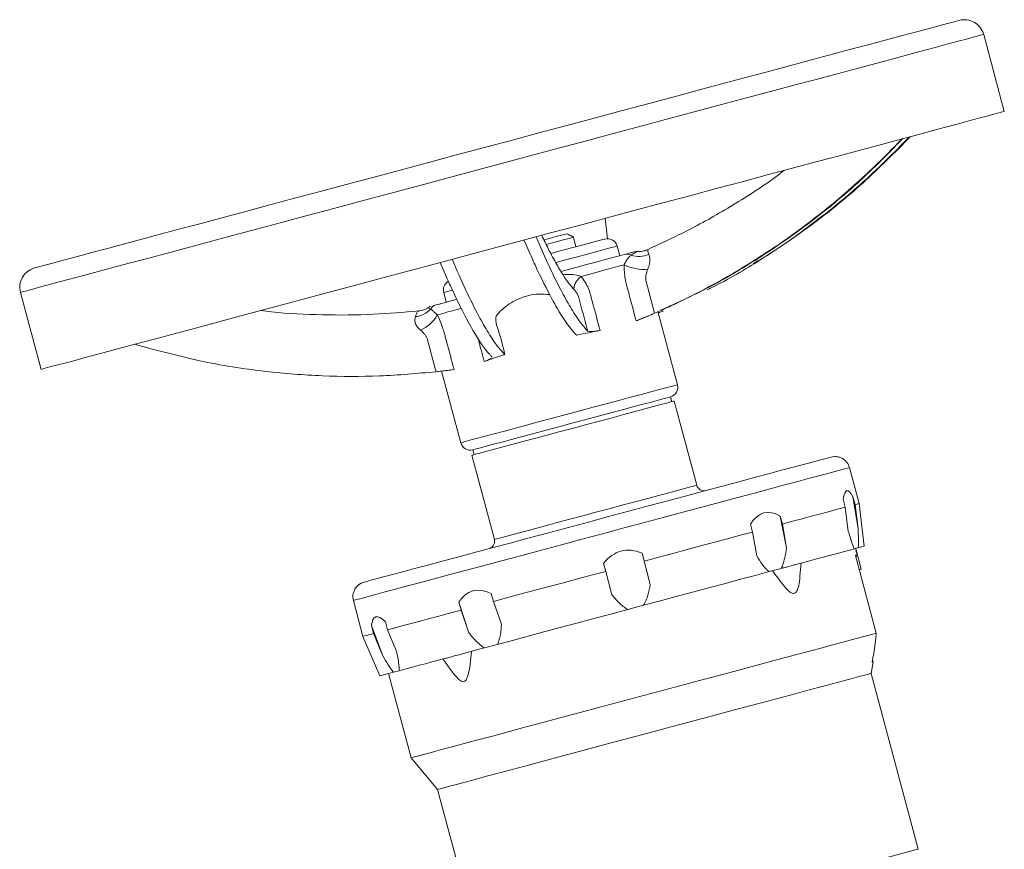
# Model space of a CAD drawing. Header units: millimetres. Extents: x -11 to 389, y -281 to 612.
# Tile 18 of 18: x -11 to 186, y 445 to 612. Entities that reach past the tile are written whole.
import ezdxf

# ---------------------------------------------------------------- set-up
doc = ezdxf.new("R2010")
doc.units = ezdxf.units.MM

msp = doc.modelspace()

# ---------------------------------------------------------------- linework, layer by layer
at = {"color": 7, "linetype": 'Continuous', "lineweight": 15}
for p, q in [((186.34, 593.08), (182.2, 608.54)), ((83.03, 586.11), (83.02, 586.11)), ((106.73, 567.52), (106.31, 571.64)), ((99.92, 567.86), (99.38, 568.17)), ((100.44, 565.93), (99.92, 567.86)), ((109.2, 564.13), (108.68, 566.06)), ((1.51, 564.26), (1.51, 564.26)), ((100, 557.45), (99.68, 557.72)), ((-10.99, 556.77), (-6.85, 541.32)), ((73.91, 556.75), (74.43, 554.81)), ((120.8, 538.25), (116.87, 552.92)), ((83.57, 543.85), (83.55, 543.78)), ((73.48, 540.98), (77.33, 526.6)), ((119.64, 534.84), (119.38, 535.8)), ((124.65, 518.06), (120.12, 534.96)), ((79.55, 524.09), (84.08, 507.19)), ((79.78, 525.19), (80.04, 524.22)), ((157.21, 514.4), (155.28, 521.61)), ((155.98, 515.78), (156.41, 514.19)), ((157.02, 509.35), (155.98, 515.78)), ((154.44, 513.66), (154.01, 515.25)), ((155.05, 508.82), (154.44, 513.66)), ((156.41, 514.19), (157.02, 509.35)), ((158.26, 505.84), (157.21, 514.4)), ((141.4, 511.87), (141.83, 510.28)), ((142.66, 505.5), (141.4, 511.87)), ((135.84, 508.68), (135.42, 510.27)), ((141.83, 510.28), (142.66, 505.5)), ((136.68, 503.9), (135.84, 508.68)), ((157.03, 505.51), (156.23, 505.3)), ((115.34, 498.18), (113.7, 504.45)), ((113.7, 504.45), (114.12, 502.86)), ((156.48, 503.99), (160.67, 488.37)), ((156.6, 505.08), (156.52, 505.38)), ((156.54, 505.06), (156.81, 504.08)), ((156.81, 504.08), (156.59, 503.59)), ((156.6, 505.08), (157.64, 501.22)), ((106.41, 500.79), (105.98, 502.38)), ((114.12, 502.86), (115.34, 498.18)), ((145.36, 499.89), (145.58, 502.45)), ((107.62, 496.11), (106.41, 500.79)), ((141.61, 501.38), (139.17, 500.73)), ((157.25, 501.11), (157.64, 501.22)), ((83.45, 496.34), (83.88, 494.75)), ((55.79, 494.95), (57.72, 487.74)), ((77.38, 493.01), (76.95, 494.6)), ((76.95, 494.6), (78.98, 488.44)), ((83.88, 494.75), (85.48, 490.18)), ((113.99, 493.98), (110.85, 493.14)), ((78.98, 488.44), (77.38, 493.01)), ((59.84, 488.31), (59.41, 489.9)), ((59.41, 489.9), (61.7, 483.81)), ((62.21, 490.65), (62.64, 489.06)), ((57.72, 487.74), (61.09, 479.81)), ((61.7, 483.81), (59.84, 488.31)), ((62.64, 489.06), (64.5, 484.56)), ((84.72, 486.14), (82.07, 485.43)), ((73.77, 483.2), (75.2, 481.15)), ((159.61, 480.32), (160.02, 482.65)), ((160.06, 483.74), (159.86, 482.6)), ((160.02, 482.65), (159.93, 482.99)), ((62.83, 480.27), (67.36, 463.37)), ((64.98, 480.85), (63.84, 480.54)), ((169.06, 445.07), (159.61, 480.32)), ((67.36, 463.37), (72.68, 457.02)), ((72.68, 457.02), (82.12, 421.77))]:
    msp.add_line(p, q, dxfattribs=at)
at = {"color": 8, "linetype": 'Continuous', "lineweight": 15}
for p, q in [((73.44, 554.55), (72.75, 554.37)), ((120.71, 538.23), (120.8, 538.25))]:
    msp.add_line(p, q, dxfattribs=at)
at = {"color": 7, "linetype": 'Continuous', "lineweight": 15, "flags": 128}
for points in [[(177.3, 611.37), (177.26, 611.35), (176.92, 611.27), (176.25, 611.09), (175.24, 610.82), (173.91, 610.46), (172.24, 610.01), (170.26, 609.48), (167.96, 608.86), (165.36, 608.17), (162.47, 607.39), (159.29, 606.54), (155.84, 605.62), (152.12, 604.62), (148.16, 603.56), (143.97, 602.44), (139.57, 601.26), (134.96, 600.02), (130.17, 598.74), (125.21, 597.41), (120.1, 596.04), (114.87, 594.64), (109.52, 593.2), (104.08, 591.75), (98.57, 590.27), (93.01, 588.78), (87.42, 587.28), (81.82, 585.78), (76.23, 584.28), (70.67, 582.79), (65.16, 581.32), (59.72, 579.86), (54.37, 578.43), (49.13, 577.02), (44.02, 575.65), (39.06, 574.33), (34.26, 573.04), (29.65, 571.8), (25.24, 570.62), (21.05, 569.5), (17.08, 568.44), (13.37, 567.44), (9.91, 566.51), (6.73, 565.66), (3.83, 564.88), (1.22, 564.19), (-1.08, 563.57), (-3.07, 563.04), (-4.74, 562.59), (-6.08, 562.23), (-7.1, 561.96), (-7.78, 561.78), (-8.12, 561.68), (-8.16, 561.67)], [(186.34, 593.08), (186.29, 593.07), (185.95, 592.98), (185.26, 592.79), (184.24, 592.52), (182.89, 592.16), (181.21, 591.71), (179.21, 591.17), (176.9, 590.55), (174.28, 589.85), (171.36, 589.07), (168.16, 588.21), (164.68, 587.28), (160.94, 586.28), (156.95, 585.21), (152.72, 584.07), (148.27, 582.88), (143.61, 581.63), (138.77, 580.34), (133.75, 578.99), (128.58, 577.61), (123.27, 576.18), (117.85, 574.73), (112.32, 573.25), (106.72, 571.75), (101.06, 570.23), (95.36, 568.7), (89.63, 567.17), (83.91, 565.64), (78.21, 564.11), (72.55, 562.59), (66.95, 561.09), (61.43, 559.61), (56.01, 558.16), (50.7, 556.74), (45.54, 555.36), (40.53, 554.01), (35.69, 552.72), (31.04, 551.47), (26.6, 550.28), (22.38, 549.15), (18.4, 548.08), (14.67, 547.08), (11.2, 546.15), (8.01, 545.3), (5.1, 544.52), (2.49, 543.82), (0.19, 543.2), (-1.8, 542.67), (-3.46, 542.23), (-4.8, 541.87), (-5.81, 541.6), (-6.48, 541.42), (-6.81, 541.33), (-6.85, 541.32)], [(94.04, 567.32), (95.09, 567.6), (96.44, 567.96), (97.51, 568.25), (98.26, 568.45), (98.64, 568.55)], [(94.53, 566.41), (95.48, 566.67), (96.93, 567.05), (98.13, 567.38), (99.05, 567.62), (99.65, 567.78), (99.91, 567.85), (99.92, 567.86)], [(95.45, 564.59), (97.27, 565.08), (99.29, 565.62), (101.12, 566.11), (102.71, 566.53), (104.04, 566.89), (105.08, 567.17), (105.79, 567.36), (106.17, 567.46), (106.23, 567.48)], [(97.47, 560.99), (98.13, 561.17), (100.4, 561.77), (102.53, 562.34), (104.5, 562.87), (106.28, 563.35), (107.83, 563.77), (109.15, 564.12), (110.2, 564.4)], [(110.09, 562.3), (109.23, 562.07), (108.31, 561.82), (107.31, 561.56), (106.26, 561.27), (105.14, 560.97), (103.97, 560.66), (102.75, 560.33), (101.48, 559.99)], [(114.43, 559.25), (114.43, 559.25), (116.21, 552.59)], [(72.41, 554.27), (73.05, 554.44), (73.97, 554.69), (75.16, 555.01), (76.48, 555.36)], [(72.39, 540.85), (72.29, 541.23), (70.61, 547.51), (70.61, 547.51)], [(79.78, 525.19), (79.95, 525.24), (80.45, 525.37), (81.29, 525.59), (82.43, 525.9), (83.87, 526.29), (85.58, 526.74), (87.53, 527.27), (89.68, 527.84), (92, 528.47), (94.45, 529.12), (97, 529.8), (99.58, 530.5), (102.16, 531.19), (104.7, 531.87), (107.16, 532.53), (109.48, 533.15), (111.63, 533.73), (113.58, 534.25), (115.29, 534.7), (116.73, 535.09), (117.87, 535.4), (118.71, 535.62), (119.21, 535.76), (119.38, 535.8)], [(99.92, 529.55), (102.57, 530.26), (105.17, 530.96), (107.68, 531.63), (110.05, 532.27), (112.25, 532.86), (114.24, 533.39), (115.98, 533.86), (117.45, 534.25), (118.61, 534.56), (119.45, 534.79), (119.96, 534.92), (120.12, 534.96)], [(79.55, 524.09), (79.55, 524.09), (79.74, 524.14), (80.27, 524.29), (81.13, 524.52), (82.31, 524.83), (83.8, 525.23), (85.56, 525.7), (87.56, 526.24), (89.77, 526.83), (92.15, 527.47), (94.67, 528.14), (97.28, 528.84), (99.92, 529.55)], [(151.6, 523.73), (151.52, 523.71), (151.1, 523.6), (150.34, 523.39), (149.25, 523.1), (147.82, 522.72), (146.08, 522.25), (144.02, 521.7), (141.68, 521.07), (139.07, 520.37), (136.2, 519.6), (133.1, 518.77), (129.79, 517.88), (126.29, 516.95), (122.63, 515.97), (118.84, 514.95), (114.95, 513.91), (110.98, 512.85), (106.97, 511.77), (102.94, 510.69), (98.92, 509.61), (94.94, 508.55), (91.04, 507.5), (87.24, 506.48), (83.57, 505.5), (80.06, 504.56), (76.73, 503.67), (73.61, 502.83), (70.71, 502.06), (68.07, 501.35), (65.7, 500.71), (63.62, 500.16), (61.85, 499.68), (60.39, 499.29), (59.26, 498.99), (58.47, 498.77), (58.02, 498.65), (57.91, 498.62)], [(154.44, 513.66), (153.39, 513.38), (152.18, 513.05), (150.81, 512.69), (149.3, 512.28), (147.63, 511.84), (145.83, 511.35), (143.89, 510.83), (141.83, 510.28)], [(157.21, 514.4), (157.21, 514.4), (157.11, 514.38), (156.85, 514.3), (156.41, 514.19)], [(135.84, 508.68), (133.38, 508.02), (130.83, 507.33), (128.19, 506.63), (125.48, 505.9), (122.71, 505.16), (119.89, 504.4), (117.02, 503.63), (114.12, 502.86)], [(158.26, 505.84), (158.26, 505.84), (158.09, 505.8), (157.68, 505.69), (157.03, 505.51)], [(156.23, 505.3), (155.34, 505.06), (154.3, 504.78), (153.11, 504.46), (151.76, 504.1), (150.28, 503.7), (148.66, 503.27), (146.9, 502.8), (145.02, 502.3)], [(156.81, 504.08), (156.78, 504.07), (156.75, 504.06), (156.72, 504.05), (156.68, 504.04), (156.64, 504.03), (156.59, 504.02), (156.54, 504.01), (156.48, 503.99)], [(143.01, 501.76), (142.84, 501.71), (142.66, 501.66), (142.49, 501.62), (142.32, 501.57), (142.14, 501.52), (141.96, 501.48), (141.79, 501.43), (141.61, 501.38)], [(143.01, 501.76), (143.32, 501.84), (143.62, 501.92), (143.9, 502), (144.17, 502.07), (144.41, 502.13), (144.64, 502.19), (144.84, 502.25), (145.02, 502.3)], [(106.41, 500.79), (103.47, 500), (100.55, 499.22), (97.65, 498.44), (94.79, 497.68), (91.97, 496.92), (89.21, 496.18), (86.5, 495.46), (83.88, 494.75)], [(139.17, 500.73), (136.38, 499.98), (133.46, 499.2), (130.42, 498.38), (127.27, 497.54), (124.04, 496.67), (120.74, 495.79), (117.38, 494.89), (113.99, 493.98)], [(77.38, 493.01), (75.09, 492.4), (72.92, 491.81), (70.86, 491.26), (68.94, 490.75), (67.14, 490.27), (65.49, 489.83), (63.99, 489.42), (62.64, 489.06)], [(110.85, 493.14), (107.43, 492.22), (104.02, 491.31), (100.63, 490.4), (97.29, 489.51), (94.02, 488.63), (90.82, 487.77), (87.71, 486.94), (84.72, 486.14)], [(59.84, 488.31), (59.07, 488.11), (58.48, 487.95), (58.05, 487.83), (57.8, 487.76), (57.72, 487.74)], [(67.36, 463.37), (67.53, 463.41), (68.05, 463.55), (68.91, 463.78), (70.11, 464.11), (71.63, 464.51), (73.47, 465.01), (75.61, 465.58), (78.04, 466.23), (80.73, 466.95), (83.67, 467.74), (86.84, 468.59), (90.21, 469.49), (93.76, 470.44), (97.46, 471.44), (101.29, 472.46), (105.21, 473.51), (109.2, 474.58), (113.22, 475.66), (117.25, 476.74), (121.26, 477.81), (125.22, 478.87), (129.09, 479.91), (132.86, 480.92), (136.48, 481.89), (139.94, 482.82), (143.22, 483.69), (146.27, 484.51), (149.09, 485.27), (151.65, 485.95), (153.93, 486.57), (155.92, 487.1), (157.6, 487.55), (158.95, 487.91), (159.98, 488.19), (160.67, 488.37)], [(74.33, 483.35), (74.51, 483.4), (74.71, 483.46), (74.94, 483.52), (75.18, 483.58), (75.45, 483.65), (75.73, 483.73), (76.03, 483.81), (76.34, 483.89)], [(75.23, 481.17), (75.8, 480.33), (76.92, 479.07), (77.57, 478.66), (77.89, 478.62), (78.17, 478.74), (78.44, 479.04), (78.77, 479.8), (79.15, 481.52), (79.36, 483.35), (79.49, 484.74), (79.49, 484.74)], [(82.07, 485.43), (81.32, 485.23), (80.58, 485.03), (79.84, 484.83), (79.12, 484.64), (78.41, 484.45), (77.71, 484.26), (77.02, 484.07), (76.34, 483.89)], [(74.33, 483.35), (72.89, 482.97), (71.53, 482.6), (70.24, 482.26), (69.02, 481.93), (67.89, 481.63), (66.84, 481.35), (65.87, 481.09), (64.98, 480.85)], [(160.02, 482.65), (160.01, 482.65), (159.98, 482.64), (159.93, 482.62), (159.86, 482.6)], [(63.84, 480.54), (62.82, 480.27), (62.03, 480.06), (61.48, 479.91), (61.17, 479.83), (61.09, 479.81)], [(116.15, 468.67), (119.99, 469.7), (123.8, 470.72), (127.55, 471.73), (131.21, 472.71), (134.76, 473.66), (138.16, 474.57), (141.38, 475.43), (144.41, 476.24), (147.22, 477), (149.78, 477.68), (152.09, 478.3), (154.11, 478.84), (155.83, 479.3), (157.24, 479.68), (158.33, 479.97), (159.09, 480.18), (159.52, 480.29), (159.61, 480.32)], [(72.68, 457.02), (72.77, 457.05), (73.2, 457.16), (73.96, 457.37), (75.05, 457.66), (76.46, 458.04), (78.19, 458.5), (80.21, 459.04), (82.51, 459.66), (85.07, 460.34), (87.88, 461.1), (90.91, 461.91), (94.14, 462.77), (97.53, 463.68), (101.08, 464.63), (104.74, 465.61), (108.49, 466.62), (112.3, 467.64), (116.15, 468.67)], [(125.59, 433.42), (129.43, 434.45), (133.24, 435.47), (137, 436.48), (140.66, 437.46), (144.2, 438.41), (147.6, 439.32), (150.83, 440.18), (153.86, 440.99), (156.66, 441.75), (159.23, 442.43), (161.53, 443.05), (163.55, 443.59), (165.27, 444.05), (166.69, 444.43), (167.78, 444.72), (168.54, 444.93), (168.96, 445.04), (169.06, 445.07)]]:
    msp.add_lwpolyline(points, dxfattribs=at)
at = {"color": 8, "linetype": 'Continuous', "lineweight": 15, "flags": 128}
for points in [[(182.2, 608.54), (182.15, 608.53), (181.8, 608.43), (181.12, 608.25), (180.1, 607.98), (178.75, 607.61), (177.07, 607.16), (175.07, 606.63), (172.76, 606.01), (170.14, 605.31), (167.22, 604.53), (164.02, 603.67), (160.54, 602.73), (156.8, 601.73), (152.8, 600.66), (148.58, 599.53), (144.13, 598.34), (139.47, 597.09), (134.63, 595.79), (129.61, 594.45), (124.44, 593.06), (119.13, 591.64), (113.71, 590.19), (108.18, 588.71), (102.58, 587.2), (96.92, 585.69), (91.21, 584.16), (85.49, 582.63), (79.77, 581.09), (74.07, 579.56), (68.41, 578.05), (62.81, 576.55), (57.29, 575.07), (51.87, 573.62), (46.56, 572.19), (41.4, 570.81), (36.39, 569.47), (31.55, 568.17), (26.9, 566.93), (22.46, 565.74), (18.24, 564.61), (14.26, 563.54), (10.53, 562.54), (7.06, 561.61), (3.87, 560.75), (0.96, 559.98), (-1.65, 559.28), (-3.95, 558.66), (-5.94, 558.13), (-7.6, 557.68), (-8.94, 557.32), (-9.95, 557.05), (-10.62, 556.87), (-10.95, 556.78), (-10.99, 556.77)], [(108.68, 566.06), (108.68, 566.06), (108.46, 566), (107.91, 565.86), (107.03, 565.62), (105.85, 565.31), (104.39, 564.91), (102.67, 564.45), (100.73, 563.93), (98.6, 563.36), (96.42, 562.78)], [(75.53, 557.18), (74.84, 557), (74.22, 556.83), (73.93, 556.75), (73.91, 556.75)], [(77.35, 553.53), (76.59, 553.32), (75.65, 553.07), (74.77, 552.84), (73.98, 552.62), (73.26, 552.43), (72.62, 552.26)], [(77.33, 526.6), (77.34, 526.61), (77.61, 526.68), (78.22, 526.84), (79.15, 527.09), (80.4, 527.43), (81.95, 527.84), (83.76, 528.33), (85.81, 528.88), (88.08, 529.48), (90.51, 530.14), (93.09, 530.83), (95.75, 531.54), (98.47, 532.27), (101.2, 533), (103.89, 533.72), (106.51, 534.42), (109.01, 535.09), (111.35, 535.72), (113.5, 536.3), (115.42, 536.81), (117.09, 537.26), (118.47, 537.63), (119.54, 537.91), (120.29, 538.12), (120.71, 538.23)], [(155.28, 521.61), (155.12, 521.57), (154.63, 521.44), (153.81, 521.21), (152.65, 520.9), (151.17, 520.51), (149.38, 520.03), (147.29, 519.47), (144.92, 518.83), (142.27, 518.12), (139.38, 517.35), (136.25, 516.51), (132.91, 515.62), (129.39, 514.67), (125.71, 513.68), (121.88, 512.66), (117.95, 511.61), (113.93, 510.53), (109.85, 509.44), (105.74, 508.33), (101.63, 507.23), (97.55, 506.14), (93.52, 505.06), (89.58, 504), (85.74, 502.98), (82.04, 501.98), (78.5, 501.04), (75.14, 500.14), (71.99, 499.29), (69.08, 498.51), (66.4, 497.79), (64, 497.15), (61.88, 496.58), (60.06, 496.1), (58.55, 495.69), (57.36, 495.37), (56.5, 495.14), (55.98, 495), (55.79, 494.95), (55.79, 494.95)], [(84.08, 507.19), (84.08, 507.19), (84.27, 507.24), (84.8, 507.38), (85.66, 507.61), (86.84, 507.93), (88.33, 508.33), (90.08, 508.8), (92.09, 509.34), (94.3, 509.93), (96.68, 510.57), (99.2, 511.24), (101.8, 511.94), (104.45, 512.65), (107.1, 513.36), (109.7, 514.05), (112.21, 514.73), (114.58, 515.36), (116.78, 515.95), (118.77, 516.49), (120.51, 516.95), (121.98, 517.34), (123.14, 517.66), (123.98, 517.88), (124.49, 518.02), (124.65, 518.06)]]:
    msp.add_lwpolyline(points, dxfattribs=at)
at = {"color": 7, "linetype": 'Continuous', "lineweight": 15}
for centre, radius, start, end in [((178.33, 607.5), 4, 15, 105), ((106.75, 565.55), 2, 15, 105), ((112.73, 563.01), 2, 88.9988, 105.0038), ((110.65, 562.68), 1.78, 62.279, 104.7017), ((113.03, 568.65), 4.66, 250.5454, 295.7669), ((-7.13, 557.81), 4, 105, 195), ((114.04, 570.45), 9.06, 244.0886, 275.0018), ((75.84, 557.26), 2, 119.4121, 195), ((103.61, 557.04), 3.64, 125.7724, 173.6004), ((67.97, 556.21), 4.31, 273.6149, 320.9401), ((71.93, 552.08), 2, 104.993, 120.9378), ((72.92, 552.4), 1.94, 105.0776, 145.8688), ((66.59, 555.53), 6.86, 292.771, 331.4988), ((118.86, 537.73), 2, 285, 15), ((79.26, 527.12), 2, 195, 285), ((152.38, 520.83), 3, 15, 105), ((126.1, 518.45), 1.5, 195, 285), ((82.63, 506.8), 1.5, 285, 15), ((153.03, 518.3), 13.69, 284.8775, 285.1342), ((58.69, 495.73), 3, 105, 195)]:
    msp.add_arc(centre, radius, start, end, dxfattribs=at)
for major_axis, ratio, start_param, end_param in [((-78.68, 486.19), 0.026505, 6.208133, 6.363629), ((-95.14, 481.77), 0.081044, 6.210861, 6.366357), ((-123.98, 474.06), 0.104933, 6.206067, 6.361564), ((-153.95, 466.02), 0.088099, 6.200387, 6.355884), ((-173.25, 460.85), 0.037713, 6.201737, 6.357234)]:
    msp.add_ellipse((233.47, 30.8), major_axis=major_axis, ratio=ratio, start_param=start_param, end_param=end_param, dxfattribs=at)
for points, knots in [([(116.21, 552.59), (116.63, 552.78), (117.04, 552.96), (118.34, 553.54), (125.72, 556.94), (132.86, 560.94), (140.49, 565.98), (147.22, 570.61), (153.56, 575.77), (158.81, 580.62), (161.45, 583.1), (163.99, 585.66), (165.79, 587.58)], [0.2360471, 0.2360471, 0.2360471, 0.2360471, 0.25, 0.25, 0.28, 0.5, 0.5, 0.56, 0.75, 0.75, 0.78, 0.8615649, 0.8615649, 0.8615649, 0.8615649]), ([(117.42, 553.18), (120.15, 554.42), (126.43, 557.27), (135.8, 562.7), (146.09, 569.67), (156.33, 577.86), (162.79, 584.39), (166.01, 587.64)], [0, 0, 0, 0, 0.149855, 0.3454155, 0.5411729, 0.7713281, 1, 1, 1, 1]), ([(126.76, 557.32), (127.24, 557.55), (131.16, 559.42), (138.15, 563.67), (148.16, 570.48), (158.1, 578.52), (164.39, 584.87), (167.53, 588.04)], [0, 0, 0, 0, 0.031141, 0.254066, 0.477156, 0.739415, 1, 1, 1, 1]), ([(135.96, 562.55), (136.32, 562.76), (140.08, 564.88), (147.36, 570.08), (157.64, 578.2), (164.09, 584.73), (167.31, 587.98)], [0, 0, 0, 0, 0.030414, 0.320375, 0.661286, 1, 1, 1, 1]), ([(142.22, 581.26), (141.66, 580.83), (138.39, 578.32), (132, 574.29), (123.47, 569.36), (117.63, 566.67), (114.9, 565.41)], [0, 0, 0, 0, 0.06636, 0.390697, 0.714665, 1, 1, 1, 1]), ([(100.6, 548.18), (100.48, 548.28), (100.36, 548.4), (100.11, 548.66), (99.06, 549.79), (97.84, 551.56), (96.34, 554.15), (94.96, 556.61), (93.44, 559.67), (92.03, 562.72), (91.31, 564.3), (90.57, 565.99), (90.01, 567.27)], [0.2198668, 0.2198668, 0.2198668, 0.2198668, 0.25, 0.25, 0.28, 0.5, 0.5, 0.56, 0.75, 0.75, 0.78, 0.8615649, 0.8615649, 0.8615649, 0.8615649]), ([(102.81, 549), (102.32, 549.55), (101.32, 550.63), (99.58, 553.3), (97.54, 556.93), (95.18, 561.65), (93.34, 565.83), (92.42, 567.92)], [0, 0, 0, 0, 0.186511, 0.373688, 0.561002, 0.781204, 1, 1, 1, 1]), ([(99.85, 557.61), (99.61, 557.87), (99.08, 558.44), (97.99, 559.99), (96.58, 562.33), (95.1, 565.05), (94.01, 567.32), (93.58, 568.23)], [0, 0, 0, 0, 0.161888, 0.367512, 0.592957, 0.837853, 1, 1, 1, 1]), ([(110.2, 564.4), (110.51, 564.48), (111.11, 564.64), (111.9, 564.85), (112.28, 564.96), (112.2, 564.94), (112.2, 564.93)], [0, 0, 0, 0, 0.356469, 0.667551, 0.975592, 1, 1, 1, 1]), ([(114.91, 565.39), (114.62, 565.27), (114.02, 565.04), (113.28, 564.96), (112.89, 565.02), (112.78, 565.03)], [0, 0, 0, 0, 0.41956, 0.834071, 1, 1, 1, 1]), ([(86.17, 544.31), (85.67, 544.83), (84.67, 545.87), (82.9, 548.52), (80.82, 552.18), (78.41, 556.99), (76.52, 561.27), (75.58, 563.41)], [0, 0, 0, 0, 0.186408, 0.37356, 0.560901, 0.78116, 1, 1, 1, 1]), ([(110.09, 562.3), (110.24, 562.6), (110.37, 562.85), (110.62, 563.27), (110.74, 563.44), (110.92, 563.66), (110.98, 563.72), (111.09, 563.85), (111.15, 563.91), (111.3, 564.07), (111.39, 564.17), (111.47, 564.25)], [0, 0, 0, 0, 0.25, 0.25, 0.5, 0.5, 0.625, 0.625, 0.75, 0.75, 1, 1, 1, 1]), ([(115.28, 563.35), (115.27, 563.23), (115.26, 563.1), (115.22, 562.82), (115.2, 562.66), (115.13, 562.33), (115.09, 562.16), (114.98, 561.79), (114.91, 561.61), (114.83, 561.42)], [0, 0, 0, 0, 0.25, 0.25, 0.5, 0.5, 0.75, 0.75, 1, 1, 1, 1]), ([(115.05, 564.45), (115.12, 564.32), (115.17, 564.16), (115.23, 563.88), (115.25, 563.79), (115.27, 563.63), (115.27, 563.55), (115.28, 563.45), (115.28, 563.4), (115.28, 563.38), (115.28, 563.36), (115.28, 563.35)], [0, 0, 0, 0, 0.5, 0.5, 0.75, 0.75, 0.875, 0.9375, 0.96875, 0.96875, 1, 1, 1, 1]), ([(83.57, 543.85), (83.51, 543.9), (83.46, 543.96), (83.27, 544.15), (82.22, 545.28), (81.01, 547.05), (79.5, 549.64), (78.12, 552.1), (76.61, 555.15), (75.2, 558.21), (74.47, 559.79), (73.73, 561.48), (73.18, 562.76)], [0.2360471, 0.2360471, 0.2360471, 0.2360471, 0.25, 0.25, 0.28, 0.5, 0.5, 0.56, 0.75, 0.75, 0.78, 0.8615649, 0.8615649, 0.8615649, 0.8615649]), ([(112.51, 551.06), (112.01, 552.93), (111.39, 555.26), (110.76, 557.59), (110.58, 558.29), (110.52, 558.53), (110.41, 559), (110.36, 559.23), (110.23, 559.95), (110.17, 560.43), (110.1, 561.37), (110.08, 561.84), (110.09, 562.3)], [0, 0, 0, 0, 0.5, 0.625, 0.625, 0.6875, 0.6875, 0.75, 0.75, 0.875, 0.875, 1, 1, 1, 1]), ([(114.83, 561.42), (114.77, 561.26), (114.53, 560.66), (114.39, 559.91), (114.42, 559.34), (114.43, 559.25), (114.43, 559.25)], [0, 0, 0, 0, 0.23945, 0.888606, 0.999973, 1, 1, 1, 1]), ([(101.48, 559.99), (101.78, 559.62), (102.05, 559.22), (102.54, 558.4), (102.75, 557.97), (103.03, 557.31), (103.11, 557.08), (103.27, 556.62), (103.33, 556.39), (103.52, 555.68), (104.15, 553.34), (104.78, 551), (105.28, 549.12)], [0, 0, 0, 0, 0.125, 0.125, 0.25, 0.25, 0.3125, 0.3125, 0.375, 0.375, 0.5, 1, 1, 1, 1]), ([(101.03, 555.66), (101.03, 555.66), (100.99, 555.73), (100.87, 556.3), (100.47, 556.9), (100.1, 557.33), (100, 557.45)], [0, 0, 0, 0, 0.000015, 0.111389, 0.760547, 1, 1, 1, 1]), ([(95.17, 556.32), (94.43, 556.4), (93.03, 556.54), (90.95, 556.18), (88.52, 555.4), (86.5, 554.16), (85.17, 552.89), (84.57, 552.29), (84.34, 551.73), (84.32, 550.69), (85.25, 548.26), (85.79, 545.96), (86.17, 544.31)], [0, 0, 0, 0, 0.1097029, 0.2076356, 0.3089952, 0.4900659, 0.5591236, 0.5960593, 0.6225669, 0.6491305, 0.7489125, 1, 1, 1, 1]), ([(102.81, 549), (102.78, 549.13), (102.18, 551.35), (101.55, 553.56), (101.03, 555.66), (101.03, 555.66)], [0, 0, 0, 0, 0.057268, 0.999991, 1, 1, 1, 1]), ([(68.86, 553.07), (65.86, 552.8), (59.46, 552.21), (49.6, 552.21), (42.06, 552.51), (37.97, 553.05), (37.27, 553.14)], [0, 0, 0, 0, 0.285334, 0.609303, 0.93364, 1, 1, 1, 1]), ([(70.88, 553.81), (70.72, 553.69), (70.3, 553.4), (69.59, 553.12), (69.05, 553.08), (68.86, 553.07)], [0, 0, 0, 0, 0.2890015, 0.7441963, 1, 1, 1, 1]), ([(71.31, 553.49), (71.41, 553.39), (71.56, 553.22), (72, 552.85), (72.43, 552.44), (72.62, 552.26)], [0, 0, 0, 0, 0.444678, 0.748565, 1, 1, 1, 1]), ([(71.73, 554.09), (71.83, 554.12), (72.05, 554.18), (72.28, 554.24), (72.41, 554.27)], [0, 0, 0, 0, 0.4139, 1, 1, 1, 1]), ([(116.94, 552.62), (117.2, 552.74), (117.53, 552.88), (117.88, 553.03), (117.95, 553.06)], [0, 0, 0, 0, 0.796122, 1, 1, 1, 1]), ([(72.62, 552.26), (72.82, 551.86), (73.01, 551.44), (73.37, 550.58), (73.54, 550.14), (73.77, 549.47), (73.85, 549.24), (73.99, 548.77), (74.05, 548.54), (74.24, 547.84), (74.87, 545.49), (75.49, 543.15), (76, 541.28)], [0, 0, 0, 0, 0.125, 0.125, 0.25, 0.25, 0.3125, 0.3125, 0.375, 0.375, 0.5, 1, 1, 1, 1]), ([(116.21, 552.59), (115.74, 552.39), (114.79, 551.98), (113.46, 551.43), (112.82, 551.18), (112.51, 551.06)], [0, 0, 0, 0, 0.34028, 0.680402, 1, 1, 1, 1]), ([(114.98, 552.03), (114.89, 551.99), (114.67, 551.91), (114.27, 551.75), (113.77, 551.55), (113.19, 551.32), (112.74, 551.15), (112.51, 551.06)], [0, 0, 0, 0, 0.132564, 0.331806, 0.53146, 0.765398, 1, 1, 1, 1]), ([(69.25, 549.21), (69.1, 549.33), (68.96, 549.46), (68.72, 549.73), (68.62, 549.86), (68.44, 550.13), (68.37, 550.26), (68.28, 550.45), (68.25, 550.5), (68.22, 550.59), (68.2, 550.63), (68.18, 550.67), (68.17, 550.7), (68.17, 550.71), (68.16, 550.72)], [0, 0, 0, 0, 0.25, 0.25, 0.5, 0.5, 0.75, 0.75, 0.875, 0.875, 0.9375, 0.96875, 0.96875, 1, 1, 1, 1]), ([(70.61, 547.51), (70.53, 547.68), (70.43, 547.85), (70.23, 548.17), (70.12, 548.31), (69.77, 548.73), (69.51, 548.98), (69.25, 549.21)], [0, 0, 0, 0, 0.25, 0.25, 0.5, 0.5, 1, 1, 1, 1]), ([(105.28, 549.12), (104.93, 549.06), (104.15, 548.93), (103.27, 548.87), (102.9, 548.93), (102.82, 548.99), (102.81, 549)], [0, 0, 0, 0, 0.278643, 0.612392, 0.94875, 1, 1, 1, 1]), ([(72.39, 540.85), (68.61, 540.51), (61.03, 539.84), (49.59, 539.9), (37.52, 540.85), (24.89, 542.82), (16.26, 545.18), (11.96, 546.36)], [0, 0, 0, 0, 0.186511, 0.373688, 0.561002, 0.781204, 1, 1, 1, 1]), ([(86.17, 544.31), (85.98, 544.25), (85.49, 544.09), (84.73, 543.83), (83.84, 543.53), (82.94, 543.22), (82.33, 543), (82.03, 542.89)], [0, 0, 0, 0, 0.132565, 0.331807, 0.53146, 0.765399, 1, 1, 1, 1]), ([(83.51, 543.6), (83.41, 543.51), (83.23, 543.4), (82.72, 543.16), (82.41, 543.03), (82.03, 542.89)], [0, 0, 0, 0, 0.5, 0.5, 1, 1, 1, 1]), ([(76, 541.28), (75.82, 541.25), (75.61, 541.23), (75.23, 541.18), (75.09, 541.17), (74.81, 541.13), (74.66, 541.12), (74.19, 541.06), (73.84, 541.02), (73.14, 540.94), (72.77, 540.89), (72.39, 540.85)], [0, 0, 0, 0, 0.25, 0.25, 0.375, 0.375, 0.5, 0.5, 0.75, 0.75, 1, 1, 1, 1]), ([(156.23, 505.3), (156.04, 505.77), (155.66, 506.74), (155.28, 508.02), (155.08, 508.72), (155.05, 508.82)], [0, 0, 0, 0, 0.452201, 0.925603, 1, 1, 1, 1]), ([(157.02, 509.35), (157.05, 508.66), (157.08, 507.99), (157.09, 507.01), (157.09, 506.69), (157.07, 506.08), (157.06, 505.78), (157.03, 505.51)], [0, 0, 0, 0, 0.5, 0.5, 0.75, 0.75, 1, 1, 1, 1]), ([(139.17, 500.73), (138.92, 500.92), (138.68, 501.15), (138.23, 501.64), (138.02, 501.9), (137.41, 502.71), (137.04, 503.3), (136.68, 503.9)], [0, 0, 0, 0, 0.25, 0.25, 0.5, 0.5, 1, 1, 1, 1]), ([(142.66, 505.5), (142.57, 504.78), (142.45, 504.07), (142.2, 503.02), (142.11, 502.67), (141.89, 502.01), (141.77, 501.68), (141.61, 501.38)], [0, 0, 0, 0, 0.5, 0.5, 0.75, 0.75, 1, 1, 1, 1]), ([(139.86, 500.91), (140.55, 499.94), (141.58, 498.47), (142.92, 496.95), (143.69, 496.41), (144.14, 496.35), (144.45, 496.48), (144.77, 496.86), (145.1, 497.79), (145.28, 498.86), (145.34, 499.68), (145.35, 499.89)], [0, 0, 0, 0, 0.324551, 0.487308, 0.56936, 0.606856, 0.644556, 0.689846, 0.773605, 0.940603, 1, 1, 1, 1]), ([(115.34, 498.18), (115.21, 497.45), (115.06, 496.73), (114.75, 495.67), (114.63, 495.32), (114.35, 494.63), (114.19, 494.29), (113.99, 493.98)], [0, 0, 0, 0, 0.5, 0.5, 0.75, 0.75, 1, 1, 1, 1]), ([(110.85, 493.14), (110.51, 493.31), (110.21, 493.52), (109.64, 493.97), (109.36, 494.22), (108.58, 494.98), (108.09, 495.54), (107.62, 496.11)], [0, 0, 0, 0, 0.25, 0.25, 0.5, 0.5, 1, 1, 1, 1]), ([(85.48, 490.18), (85.45, 489.48), (85.38, 488.78), (85.22, 487.75), (85.15, 487.41), (84.97, 486.76), (84.86, 486.44), (84.72, 486.14)], [0, 0, 0, 0, 0.5, 0.5, 0.75, 0.75, 1, 1, 1, 1]), ([(82.07, 485.43), (81.77, 485.61), (81.48, 485.83), (80.94, 486.29), (80.68, 486.53), (79.92, 487.31), (79.44, 487.86), (78.98, 488.44)], [0, 0, 0, 0, 0.25, 0.25, 0.5, 0.5, 1, 1, 1, 1]), ([(63.84, 480.54), (63.65, 480.76), (63.47, 481), (63.11, 481.51), (62.93, 481.78), (62.4, 482.61), (62.05, 483.2), (61.7, 483.81)], [0, 0, 0, 0, 0.25, 0.25, 0.5, 0.5, 1, 1, 1, 1]), ([(64.5, 484.56), (64.63, 483.9), (64.75, 483.25), (64.88, 482.31), (64.92, 482), (64.97, 481.4), (64.99, 481.11), (64.98, 480.85)], [0, 0, 0, 0, 0.5, 0.5, 0.75, 0.75, 1, 1, 1, 1]), ([(160.06, 483.74), (160.12, 484.07), (160.17, 484.39), (160.25, 484.88), (160.27, 485.04), (160.32, 485.35), (160.34, 485.5), (160.36, 485.64)], [0, 0, 0, 0, 0.5, 0.5, 0.75, 0.75, 1, 1, 1, 1])]:
    msp.add_open_spline(points, degree=3, knots=knots, dxfattribs=at)
for points in [[(98.64, 568.55), (98.88, 568.41), (99.12, 568.28), (99.36, 568.14)], [(68.16, 550.72), (68.07, 551.17), (68.11, 551.57), (68.24, 551.91)], [(105.28, 549.12), (103.79, 548.84), (102.22, 548.53), (100.6, 548.18)], [(160.67, 488.37), (160.57, 487.45), (160.47, 486.54), (160.36, 485.64)]]:
    msp.add_open_spline(points, degree=3, dxfattribs=at)
at = {"color": 8, "linetype": 'Continuous', "lineweight": 15}
for points, knots in [([(111.47, 564.25), (111.85, 564.49), (112.52, 564.91), (112.7, 564.94), (112.78, 564.95)], [0, 0, 0, 0, 0.566029, 1, 1, 1, 1]), ([(114.93, 565.34), (114.89, 565.31), (114.79, 565.25), (114.88, 564.86), (115.02, 564.52), (115.05, 564.45)], [0, 0, 0, 0, 0.354698, 0.856087, 1, 1, 1, 1]), ([(97.84, 560.3), (98.08, 560.32), (98.87, 560.4), (100.13, 560.38), (101.06, 560.12), (101.48, 559.99)], [0, 0, 0, 0, 0.193394, 0.634791, 1, 1, 1, 1]), ([(68.24, 551.91), (68.33, 552.18), (68.52, 552.73), (68.77, 553.05), (68.85, 553), (68.86, 552.99)], [0, 0, 0, 0, 0.433155, 0.878006, 1, 1, 1, 1]), ([(70.93, 553.73), (70.89, 553.73), (70.64, 553.69), (71.01, 553.58), (71.31, 553.49)], [0, 0, 0, 0, 0.180839, 1, 1, 1, 1]), ([(82.03, 542.89), (81.65, 544.34), (81.24, 545.9), (80.81, 547.45), (80.78, 547.56)], [0, 0, 0, 0, 0.931541, 1, 1, 1, 1])]:
    msp.add_open_spline(points, degree=3, knots=knots, dxfattribs=at)

doc.saveas('drawing.dxf')
